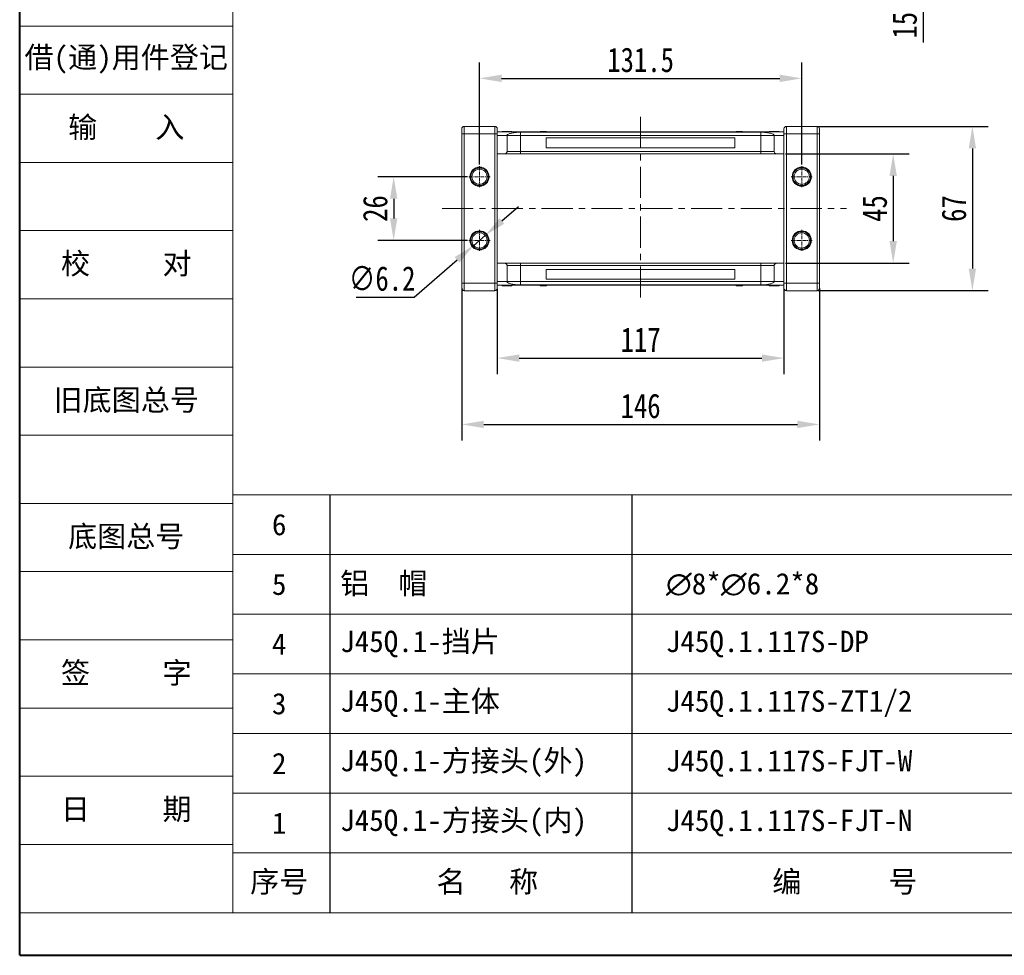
# Model space of a CAD drawing. Header units: millimetres. Extents: x 506 to 1981, y 649 to 1682.
# Tile 1 of 86: x 506 to 908, y 649 to 1030. Entities that reach past the tile are written whole.
import ezdxf

# ---------------------------------------------------------------- set-up
doc = ezdxf.new("R2010")
doc.units = ezdxf.units.MM
doc.linetypes.add('CENTER', pattern=[0.6, 0.375, -0.075, 0.075, -0.075])
doc.linetypes.add('CENTERX2', pattern=[20.32, 12.7, -2.54, 2.54, -2.54])
doc.layers.add('标注线', color=7, linetype='Continuous', lineweight=15)
doc.styles.get("Standard").update_dxf_attribs({"font": '仿宋_GB2312.ttf', "width": 0.8})
doc.styles.add('样式 3.5', font='仿宋_GB2312.ttf')
doc.styles.add('样式 6', font='仿宋_GB2312.ttf')
doc.dimstyles.new('ISO-45.1', dxfattribs={"dimtxt": 10, "dimasz": 9, "dimexe": 6.5, "dimexo": 0.625, "dimgap": 2.5, "dimtad": 1, "dimtoh": 1, "dimdsep": 46, "dimtxsty": 'Standard', "dimcen": 2.5, "dimadec": 0, "dimazin": 0, "dimtfac": 1, "dimtmove": 0, "dimatfit": 3, "dimfxl": 0, "dimarcsym": 0})
doc.dimstyles.new('副本 ISO-45.1', dxfattribs={"dimtxt": 10, "dimasz": 9, "dimexe": 6.5, "dimexo": 0.625, "dimgap": 2.5, "dimtad": 1, "dimdsep": 46, "dimtxsty": 'Standard', "dimcen": 2.5, "dimadec": 0, "dimazin": 0, "dimtfac": 1, "dimtmove": 0, "dimatfit": 3, "dimfxl": 0, "dimarcsym": 0})

# ---------------------------------------------------------------- blocks, each defined once
blk = doc.blocks.new('*D2707')
at = {"color": 0, "lineweight": -2}
for p, q in [((693.92, 971.34), (693.92, 1013.04)), ((825.42, 971.34), (825.42, 1013.04)), ((702.92, 1006.54), (816.42, 1006.54))]:
    blk.add_line(p, q, dxfattribs=at)
at = {"color": 0, "lineweight": 9}
for points in [[(702.92, 1008.04), (702.92, 1005.04), (693.92, 1006.54)], [(816.42, 1008.04), (816.42, 1005.04), (825.42, 1006.54)]]:
    blk.add_solid(points, dxfattribs=at)
at = {"layer": 'Defpoints', "color": 0, "lineweight": 9}
for p in [(825.42, 1006.54), (693.92, 970.72), (825.42, 970.72)]:
    blk.add_point(p, dxfattribs=at)
at = {"color": 0, "lineweight": 9, "insert": (759.67, 1014.04), "char_height": 10, "attachment_point": 5}
blk.add_mtext('131.5', dxfattribs=at)
blk = doc.blocks.new('*D2708')
at = {"color": 0, "lineweight": -2}
for p, q in [((689.01, 966.43), (652.4, 966.43)), ((658.9, 957.43), (658.9, 949.43)), ((689.01, 940.43), (652.4, 940.43))]:
    blk.add_line(p, q, dxfattribs=at)
at = {"color": 0, "lineweight": 9}
for points in [[(657.4, 957.43), (660.4, 957.43), (658.9, 966.43)], [(657.4, 949.43), (660.4, 949.43), (658.9, 940.43)]]:
    blk.add_solid(points, dxfattribs=at)
at = {"layer": 'Defpoints', "color": 0, "lineweight": 9}
for p in [(689.63, 966.43), (658.9, 940.43), (689.63, 940.43)]:
    blk.add_point(p, dxfattribs=at)
at = {"color": 0, "lineweight": 9, "insert": (651.4, 953.43), "char_height": 10, "attachment_point": 5, "rotation": 90}
blk.add_mtext('26', dxfattribs=at)
blk = doc.blocks.new('*D2709')
at = {"color": 0, "lineweight": -2}
for p, q in [((818.8, 975.73), (869.23, 975.73)), ((862.73, 966.73), (862.73, 940.13)), ((818.8, 931.13), (869.23, 931.13))]:
    blk.add_line(p, q, dxfattribs=at)
at = {"color": 0, "lineweight": 9}
for points in [[(861.23, 966.73), (864.23, 966.73), (862.73, 975.73)], [(861.23, 940.13), (864.23, 940.13), (862.73, 931.13)]]:
    blk.add_solid(points, dxfattribs=at)
at = {"layer": 'Defpoints', "color": 0, "lineweight": 9}
for p in [(818.17, 975.73), (818.17, 931.13), (862.73, 931.13)]:
    blk.add_point(p, dxfattribs=at)
at = {"color": 0, "lineweight": 9, "insert": (855.23, 953.43), "char_height": 10, "attachment_point": 5, "rotation": 90}
blk.add_mtext('45', dxfattribs=at)
blk = doc.blocks.new('*D2710')
at = {"color": 0, "lineweight": -2}
for p, q in [((831.98, 986.93), (901.55, 986.93)), ((895.05, 977.93), (895.05, 928.93)), ((831.98, 919.93), (901.55, 919.93))]:
    blk.add_line(p, q, dxfattribs=at)
at = {"color": 0, "lineweight": 9}
for points in [[(893.55, 977.93), (896.55, 977.93), (895.05, 986.93)], [(893.55, 928.93), (896.55, 928.93), (895.05, 919.93)]]:
    blk.add_solid(points, dxfattribs=at)
at = {"layer": 'Defpoints', "color": 0, "lineweight": 9}
for p in [(831.35, 986.93), (831.35, 919.93), (895.05, 919.93)]:
    blk.add_point(p, dxfattribs=at)
at = {"color": 0, "lineweight": 9, "insert": (887.55, 953.43), "char_height": 10, "attachment_point": 5, "rotation": 90}
blk.add_mtext('67', dxfattribs=at)
blk = doc.blocks.new('*D2711')
at = {"color": 0, "lineweight": -2}
for p, q in [((701.17, 920.63), (701.17, 885.92)), ((818.17, 920.63), (818.17, 885.92)), ((710.17, 892.42), (809.17, 892.42))]:
    blk.add_line(p, q, dxfattribs=at)
at = {"color": 0, "lineweight": 9}
for points in [[(710.17, 893.92), (710.17, 890.92), (701.17, 892.42)], [(809.17, 893.92), (809.17, 890.92), (818.17, 892.42)]]:
    blk.add_solid(points, dxfattribs=at)
at = {"layer": 'Defpoints', "color": 0, "lineweight": 9}
for p in [(701.17, 921.25), (818.17, 921.25), (818.17, 892.42)]:
    blk.add_point(p, dxfattribs=at)
at = {"color": 0, "lineweight": 9, "insert": (759.67, 899.92), "char_height": 10, "attachment_point": 5}
blk.add_mtext('117', dxfattribs=at)
blk = doc.blocks.new('*D2712')
at = {"color": 0, "lineweight": -2}
for p, q in [((686.67, 920.91), (686.67, 858.86)), ((832.67, 920.91), (832.67, 858.86)), ((695.67, 865.36), (823.67, 865.36))]:
    blk.add_line(p, q, dxfattribs=at)
at = {"color": 0, "lineweight": 9}
for points in [[(695.67, 866.86), (695.67, 863.86), (686.67, 865.36)], [(823.67, 866.86), (823.67, 863.86), (832.67, 865.36)]]:
    blk.add_solid(points, dxfattribs=at)
at = {"layer": 'Defpoints', "color": 0, "lineweight": 9}
for p in [(686.67, 921.54), (832.67, 921.54), (832.67, 865.36)]:
    blk.add_point(p, dxfattribs=at)
at = {"color": 0, "lineweight": 9, "insert": (759.67, 872.86), "char_height": 10, "attachment_point": 5}
blk.add_mtext('146', dxfattribs=at)
blk = doc.blocks.new('*D2714')
at = {"color": 0, "lineweight": -2}
for p, q in [((874.96, 1088.65), (874.96, 1097.65)), ((830.34, 1079.65), (881.46, 1079.65)), ((874.96, 1079.65), (874.96, 1064.15)), ((832.3, 1064.15), (881.46, 1064.15)), ((874.96, 1055.15), (874.96, 1021.17))]:
    blk.add_line(p, q, dxfattribs=at)
at = {"color": 0, "lineweight": 9}
for points in [[(873.46, 1088.65), (876.46, 1088.65), (874.96, 1079.65)], [(873.46, 1055.15), (876.46, 1055.15), (874.96, 1064.15)]]:
    blk.add_solid(points, dxfattribs=at)
at = {"layer": 'Defpoints', "color": 0, "lineweight": 9}
for p in [(829.71, 1079.65), (831.67, 1064.15), (874.96, 1064.15)]:
    blk.add_point(p, dxfattribs=at)
at = {"color": 0, "lineweight": 9, "insert": (867.46, 1033.66), "char_height": 10, "attachment_point": 5, "rotation": 90}
blk.add_mtext('15.5', dxfattribs=at)
blk = doc.blocks.new('*D2727')
at = {"color": 0, "lineweight": -2}
for p, q in [((703.06, 948.35), (709.86, 954.25)), ((696.26, 942.46), (691.58, 938.4)), ((667.27, 917.32), (684.78, 932.5)), ((643.57, 917.32), (667.27, 917.32))]:
    blk.add_line(p, q, dxfattribs=at)
at = {"color": 0, "lineweight": 9}
for points in [[(702.08, 949.49), (704.05, 947.22), (696.26, 942.46)], [(683.8, 933.63), (685.76, 931.37), (691.58, 938.4)]]:
    blk.add_solid(points, dxfattribs=at)
at = {"layer": 'Defpoints', "color": 0, "lineweight": 9}
for p in [(696.26, 942.46), (691.58, 938.4)]:
    blk.add_point(p, dxfattribs=at)
at = {"color": 0, "lineweight": 9, "insert": (654.17, 924.82), "char_height": 10, "attachment_point": 5}
blk.add_mtext('∅6.2', dxfattribs=at)

msp = doc.modelspace()

# ---------------------------------------------------------------- linework, layer by layer
at = {"color": 7, "lineweight": 40}
for q in [(506.287, 1681.796), (1967.115, 648.782)]:
    msp.add_line((506.287, 648.782), q, dxfattribs=at)
at = {"color": 7, "lineweight": 13}
for q in [(593.241, 1664.405), (1323.655, 666.173)]:
    msp.add_line((593.241, 666.173), q, dxfattribs=at)
at = {"color": 7, "lineweight": 15}
for p, q in [((506.287, 1027.901), (593.241, 1027.901)), ((506.287, 1000.076), (593.241, 1000.076)), ((506.287, 972.251), (593.241, 972.251)), ((506.287, 944.426), (593.241, 944.426)), ((506.287, 916.6), (593.241, 916.6)), ((506.287, 888.775), (593.241, 888.775)), ((506.287, 860.95), (593.241, 860.95)), ((593.241, 836.603), (1170.563, 836.603)), ((506.287, 833.124), (593.241, 833.124)), ((593.241, 812.255), (1170.563, 812.255)), ((506.287, 805.299), (593.241, 805.299)), ((593.241, 787.908), (1170.563, 787.908)), ((506.287, 777.474), (593.241, 777.474)), ((593.241, 763.561), (1170.563, 763.561)), ((506.287, 749.649), (593.241, 749.649)), ((593.241, 739.214), (1170.563, 739.214)), ((506.287, 721.823), (593.241, 721.823)), ((593.241, 714.867), (1170.563, 714.867)), ((506.287, 693.998), (593.241, 693.998)), ((593.241, 690.52), (1323.655, 690.52)), ((506.287, 666.173), (593.241, 666.173))]:
    msp.add_line(p, q, dxfattribs=at)
at = {"color": 1, "linetype": 'CENTERX2', "lineweight": 13}
for p, q in [((759.671, 990.791), (759.671, 916.062)), ((678.631, 953.427), (843.643, 953.427))]:
    msp.add_line(p, q, dxfattribs=at)
at = {"color": 7, "linetype": 'Continuous', "lineweight": 15}
for p, q in [((687.671, 986.927), (687.671, 983.927)), ((700.171, 986.927), (687.671, 986.927)), ((700.171, 986.927), (700.171, 983.927)), ((759.671, 984.727), (701.171, 984.727)), ((701.171, 984.682), (759.671, 984.682)), ((703.12, 984.927), (703.12, 984.727)), ((703.526, 984.927), (703.526, 984.727)), ((705.144, 984.927), (705.144, 984.727)), ((706.76, 984.927), (706.76, 984.727)), ((707.171, 984.927), (707.171, 984.727)), ((759.671, 984.595), (710.671, 984.595)), ((710.671, 984.595), (710.671, 983.227)), ((718.688, 984.727), (718.688, 984.927)), ((718.688, 984.927), (718.915, 984.927)), ((718.915, 984.927), (718.915, 984.727)), ((718.928, 984.927), (718.915, 984.927)), ((718.928, 984.727), (718.928, 984.927)), ((718.928, 984.927), (719.033, 984.927)), ((719.033, 984.727), (719.033, 984.927)), ((719.033, 984.927), (719.514, 984.927)), ((719.514, 984.927), (719.514, 984.727)), ((719.723, 984.927), (719.514, 984.927)), ((719.723, 984.727), (719.723, 984.927)), ((719.723, 984.927), (721.102, 984.927)), ((721.102, 984.927), (721.102, 984.727)), ((721.241, 984.927), (721.102, 984.927)), ((721.241, 984.727), (721.241, 984.927)), ((818.171, 984.727), (759.671, 984.727)), ((759.671, 984.682), (818.171, 984.682)), ((808.671, 984.595), (759.671, 984.595)), ((798.715, 984.927), (798.715, 984.727)), ((798.719, 984.927), (798.715, 984.927)), ((798.719, 984.727), (798.719, 984.927)), ((798.719, 984.927), (799.2, 984.927)), ((799.2, 984.727), (799.2, 984.927)), ((799.46, 984.927), (799.2, 984.927)), ((799.46, 984.927), (799.46, 984.727)), ((799.531, 984.927), (799.46, 984.927)), ((799.531, 984.727), (799.531, 984.927)), ((799.531, 984.927), (799.975, 984.927)), ((799.975, 984.727), (799.975, 984.927)), ((799.975, 984.927), (800.693, 984.927)), ((800.693, 984.727), (800.693, 984.927)), ((800.693, 984.927), (801.044, 984.927)), ((801.044, 984.927), (801.044, 984.727)), ((801.15, 984.927), (801.044, 984.927)), ((801.15, 984.727), (801.15, 984.927)), ((801.15, 984.927), (801.268, 984.927)), ((801.268, 984.727), (801.268, 984.927)), ((808.671, 983.227), (808.671, 984.595)), ((812.171, 984.927), (812.171, 984.727)), ((814.225, 984.727), (814.225, 984.927)), ((816.222, 984.927), (816.222, 984.727)), ((819.171, 983.927), (819.171, 986.927)), ((831.671, 986.927), (819.171, 986.927)), ((831.671, 983.927), (831.671, 986.927)), ((687.671, 983.927), (686.671, 983.927)), ((686.671, 983.927), (686.671, 922.927)), ((687.671, 922.927), (687.671, 983.927)), ((687.671, 983.927), (700.171, 983.927)), ((701.171, 983.927), (700.171, 983.927)), ((700.171, 983.927), (700.171, 922.927)), ((701.171, 983.927), (701.171, 922.927)), ((705.171, 983.227), (701.171, 983.227)), ((705.171, 983.227), (710.671, 983.227)), ((705.171, 983.227), (705.171, 976.727)), ((710.671, 983.227), (710.671, 976.727)), ((710.671, 983.227), (759.671, 983.227)), ((759.671, 982.227), (721.171, 982.227)), ((721.171, 982.227), (721.171, 978.227)), ((759.671, 983.227), (808.671, 983.227)), ((798.171, 982.227), (759.671, 982.227)), ((798.171, 978.227), (798.171, 982.227)), ((808.671, 983.227), (814.171, 983.227)), ((808.671, 976.727), (808.671, 983.227)), ((814.171, 983.227), (818.171, 983.227)), ((814.171, 976.727), (814.171, 983.227)), ((818.171, 983.927), (819.171, 983.927)), ((818.171, 922.927), (818.171, 983.927)), ((819.171, 983.927), (831.671, 983.927)), ((819.171, 922.927), (819.171, 983.927)), ((831.671, 983.927), (832.671, 983.927)), ((831.671, 983.927), (831.671, 922.927)), ((832.671, 922.927), (832.671, 983.927)), ((710.671, 976.727), (705.171, 976.727)), ((710.671, 976.727), (710.671, 975.727)), ((759.671, 976.727), (710.671, 976.727)), ((721.171, 978.227), (759.671, 978.227)), ((759.671, 978.227), (798.171, 978.227)), ((808.671, 976.727), (759.671, 976.727)), ((814.171, 976.727), (808.671, 976.727)), ((808.671, 976.727), (808.671, 975.727)), ((701.171, 975.727), (704.171, 975.727)), ((710.671, 975.727), (759.671, 975.727)), ((759.671, 975.727), (808.671, 975.727)), ((815.171, 975.727), (818.171, 975.727)), ((704.171, 931.127), (701.171, 931.127)), ((705.171, 930.127), (705.171, 923.627)), ((705.171, 930.127), (710.671, 930.127)), ((710.671, 931.127), (710.671, 930.127)), ((759.671, 931.127), (710.671, 931.127)), ((710.671, 930.127), (710.671, 923.627)), ((710.671, 930.127), (759.671, 930.127)), ((759.671, 928.627), (721.171, 928.627)), ((721.171, 928.627), (721.171, 924.627)), ((808.671, 931.127), (759.671, 931.127)), ((759.671, 930.127), (808.671, 930.127)), ((798.171, 928.627), (759.671, 928.627)), ((798.171, 924.627), (798.171, 928.627)), ((808.671, 930.127), (808.671, 931.127)), ((808.671, 930.127), (814.171, 930.127)), ((808.671, 923.627), (808.671, 930.127)), ((814.171, 923.627), (814.171, 930.127)), ((815.171, 931.127), (818.171, 931.127)), ((721.171, 924.627), (759.671, 924.627)), ((759.671, 924.627), (798.171, 924.627)), ((687.671, 922.927), (686.671, 922.927)), ((687.671, 922.927), (687.671, 919.927)), ((700.171, 922.927), (687.671, 922.927)), ((700.171, 922.927), (700.171, 919.927)), ((701.171, 922.927), (700.171, 922.927)), ((701.171, 923.627), (705.171, 923.627)), ((759.671, 922.171), (701.171, 922.171)), ((701.171, 922.127), (759.671, 922.127)), ((703.12, 921.927), (703.12, 922.127)), ((705.117, 922.127), (705.117, 921.927)), ((710.671, 923.627), (705.171, 923.627)), ((707.171, 921.927), (707.171, 922.127)), ((710.671, 923.627), (710.671, 922.259)), ((759.671, 923.627), (710.671, 923.627)), ((710.671, 922.259), (759.671, 922.259)), ((718.688, 922.127), (718.688, 921.927)), ((718.806, 921.927), (718.688, 921.927)), ((718.806, 922.127), (718.806, 921.927)), ((718.806, 921.927), (718.912, 921.927)), ((718.912, 921.927), (718.912, 922.127)), ((719.263, 921.927), (718.912, 921.927)), ((719.263, 922.127), (719.263, 921.927)), ((719.981, 921.927), (719.263, 921.927)), ((719.981, 922.127), (719.981, 921.927)), ((720.425, 921.927), (719.981, 921.927)), ((720.425, 922.127), (720.425, 921.927)), ((720.425, 921.927), (720.496, 921.927)), ((720.496, 921.927), (720.496, 922.127)), ((720.496, 921.927), (720.756, 921.927)), ((720.756, 922.127), (720.756, 921.927)), ((721.238, 921.927), (720.756, 921.927)), ((721.238, 922.127), (721.238, 921.927)), ((721.238, 921.927), (721.241, 921.927)), ((721.241, 921.927), (721.241, 922.127)), ((808.671, 923.627), (759.671, 923.627)), ((759.671, 922.259), (808.671, 922.259)), ((818.171, 922.171), (759.671, 922.171)), ((759.671, 922.127), (818.171, 922.127)), ((798.715, 922.127), (798.715, 921.927)), ((798.715, 921.927), (798.855, 921.927)), ((798.855, 921.927), (798.855, 922.127)), ((800.234, 921.927), (798.855, 921.927)), ((800.234, 922.127), (800.234, 921.927)), ((800.234, 921.927), (800.442, 921.927)), ((800.442, 921.927), (800.442, 922.127)), ((800.924, 921.927), (800.442, 921.927)), ((800.924, 922.127), (800.924, 921.927)), ((801.029, 921.927), (800.924, 921.927)), ((801.029, 922.127), (801.029, 921.927)), ((801.029, 921.927), (801.041, 921.927)), ((801.041, 921.927), (801.041, 922.127)), ((801.268, 921.927), (801.041, 921.927)), ((801.268, 922.127), (801.268, 921.927)), ((808.671, 923.627), (808.671, 922.259)), ((814.171, 923.627), (808.671, 923.627)), ((812.171, 921.927), (812.171, 922.127)), ((812.582, 921.927), (812.582, 922.127)), ((818.171, 923.627), (814.171, 923.627)), ((814.198, 921.927), (814.198, 922.127)), ((815.816, 921.927), (815.816, 922.127)), ((816.222, 921.927), (816.222, 922.127)), ((818.171, 922.927), (819.171, 922.927)), ((819.171, 919.927), (819.171, 922.927)), ((831.671, 922.927), (819.171, 922.927)), ((831.671, 919.927), (831.671, 922.927)), ((831.671, 922.927), (832.671, 922.927)), ((687.671, 919.927), (700.171, 919.927)), ((819.171, 919.927), (831.671, 919.927))]:
    msp.add_line(p, q, dxfattribs=at)
at = {"color": 1, "linetype": 'CENTER', "lineweight": 9, "ltscale": 3.9624}
for p, q in [((693.921, 962.137), (693.921, 970.717)), ((825.421, 962.137), (825.421, 970.717)), ((689.631, 966.427), (698.211, 966.427)), ((821.131, 966.427), (829.711, 966.427)), ((693.921, 936.137), (693.921, 944.717)), ((825.421, 936.137), (825.421, 944.717)), ((689.631, 940.427), (698.211, 940.427)), ((821.131, 940.427), (829.711, 940.427))]:
    msp.add_line(p, q, dxfattribs=at)
at = {"color": 7}
for p, q in [((632.841, 836.603), (632.841, 666.173)), ((756.08, 836.603), (756.08, 666.173))]:
    msp.add_line(p, q, dxfattribs=at)
at = {"color": 7, "linetype": 'Continuous', "lineweight": 15}
for centre, radius in [((693.921, 966.427), 3.9), ((693.921, 966.427), 3.1), ((825.421, 966.427), 3.9), ((825.421, 966.427), 3.1), ((693.921, 940.427), 3.9), ((825.421, 940.427), 3.9), ((693.921, 940.427), 3.1), ((825.421, 940.427), 3.1)]:
    msp.add_circle(centre, radius, dxfattribs=at)
for centre, start, end in [((687.671, 985.927), 90, 180), ((700.171, 985.927), 0, 90), ((819.171, 985.927), 90, 180), ((831.671, 985.927), 0, 90), ((687.671, 920.927), 180, 270), ((700.171, 920.927), 270, 0), ((819.171, 920.927), 180, 270), ((831.671, 920.927), 270, 0)]:
    msp.add_arc(centre, 1, start, end, dxfattribs=at)
for points, knots in [([(686.671, 985.927), (686.671, 985.9), (686.671, 985.858), (686.671, 985.609), (686.671, 985.351), (686.671, 985.033), (686.671, 984.567), (686.671, 984.178), (686.671, 983.927)], [0, 0, 0, 0, 0.23944295, 0.36980709, 0.50000008, 0.63036414, 0.76055705, 1, 1, 1, 1]), ([(701.171, 985.927), (701.171, 985.9), (701.171, 985.859), (701.171, 985.61), (701.171, 985.351), (701.171, 985.033), (701.171, 984.567), (701.171, 984.178), (701.171, 983.927)], [0, 0, 0, 0, 0.2394429, 0.3696359, 0.4999999, 0.6301929, 0.7605571, 1, 1, 1, 1]), ([(703.526, 984.927), (703.476, 984.927), (703.374, 984.927), (703.258, 984.927), (703.175, 984.927), (703.137, 984.927), (703.122, 984.927), (703.12, 984.927), (703.12, 984.927)], [0, 0, 0, 0, 0.1937693, 0.3935642, 0.587886, 0.7891312, 0.8942826, 1, 1, 1, 1]), ([(705.144, 984.927), (705.01, 984.927), (704.707, 984.927), (704.187, 984.927), (703.764, 984.927), (703.556, 984.927), (703.526, 984.927)], [0, 0, 0, 0, 0.2366286, 0.5373614, 0.9329864, 1, 1, 1, 1]), ([(706.76, 984.927), (706.706, 984.927), (706.596, 984.927), (706.364, 984.927), (706.069, 984.927), (705.738, 984.927), (705.428, 984.927), (705.239, 984.927), (705.144, 984.927)], [0, 0, 0, 0, 0.118432, 0.2393289, 0.4494336, 0.6641784, 0.8318201, 1, 1, 1, 1]), ([(710.671, 984.595), (710.28, 984.586), (709.583, 984.571), (708.664, 984.482), (707.879, 984.379), (707.167, 984.25), (706.503, 984.09), (705.933, 983.901), (705.497, 983.686), (705.223, 983.459), (705.188, 983.304), (705.171, 983.227)], [0, 0, 0, 0, 0.1253767, 0.2231439, 0.3210442, 0.4226148, 0.5242047, 0.6437825, 0.7633681, 0.8816833, 1, 1, 1, 1]), ([(707.171, 984.927), (707.169, 984.927), (707.164, 984.927), (707.12, 984.927), (707.043, 984.927), (706.944, 984.927), (706.846, 984.927), (706.789, 984.927), (706.76, 984.927)], [0, 0, 0, 0, 0.1926273, 0.3886837, 0.5820134, 0.7832006, 0.8910383, 1, 1, 1, 1]), ([(814.171, 983.227), (814.152, 983.308), (814.113, 983.471), (813.81, 983.709), (813.332, 983.932), (812.681, 984.136), (811.875, 984.312), (811.048, 984.439), (810.26, 984.523), (809.509, 984.581), (808.965, 984.59), (808.671, 984.595)], [0, 0, 0, 0, 0.1245955, 0.2491892, 0.3738223, 0.4984451, 0.6220504, 0.7455895, 0.8257011, 0.9057067, 1, 1, 1, 1]), ([(814.225, 984.927), (814.091, 984.927), (813.69, 984.927), (813.134, 984.927), (812.626, 984.927), (812.323, 984.927), (812.185, 984.927), (812.175, 984.927), (812.171, 984.927)], [0, 0, 0, 0, 0.1423372, 0.4291269, 0.5899433, 0.7512055, 0.9098946, 1, 1, 1, 1]), ([(816.222, 984.927), (816.212, 984.927), (816.19, 984.927), (815.988, 984.927), (815.683, 984.927), (815.148, 984.927), (814.639, 984.927), (814.284, 984.927), (814.225, 984.927)], [0, 0, 0, 0, 0.148288, 0.2977445, 0.4437132, 0.6077915, 0.9347078, 1, 1, 1, 1]), ([(818.171, 983.927), (818.171, 984.178), (818.171, 984.567), (818.171, 985.033), (818.171, 985.351), (818.171, 985.609), (818.171, 985.858), (818.171, 985.9), (818.171, 985.927)], [0, 0, 0, 0, 0.2394429, 0.3696359, 0.4999999, 0.6301929, 0.7605571, 1, 1, 1, 1]), ([(832.671, 983.927), (832.671, 984.178), (832.671, 984.567), (832.671, 985.033), (832.671, 985.351), (832.671, 985.61), (832.671, 985.859), (832.671, 985.9), (832.671, 985.927)], [0, 0, 0, 0, 0.2394429, 0.3698071, 0.5000001, 0.6303641, 0.7605571, 1, 1, 1, 1]), ([(705.171, 976.727), (705.16, 976.614), (705.138, 976.39), (704.965, 976.09), (704.712, 975.864), (704.43, 975.744), (704.245, 975.732), (704.171, 975.727)], [0, 0, 0, 0, 0.2146939, 0.4293877, 0.6440816, 0.8587754, 1, 1, 1, 1]), ([(815.171, 975.727), (815.059, 975.738), (814.834, 975.76), (814.534, 975.932), (814.308, 976.186), (814.188, 976.467), (814.176, 976.653), (814.171, 976.727)], [0, 0, 0, 0, 0.21469386, 0.42938772, 0.64408158, 0.85877544, 1, 1, 1, 1]), ([(704.171, 975.727), (704.192, 975.727), (704.235, 975.727), (704.597, 975.727), (705.197, 975.727), (706.042, 975.727), (706.911, 975.727), (707.676, 975.727), (708.457, 975.727), (709.458, 975.727), (710.275, 975.727), (710.671, 975.727)], [0, 0, 0, 0, 0.11649679, 0.2399717, 0.36857994, 0.49991744, 0.63125493, 0.69561579, 0.7600283, 0.88350321, 1, 1, 1, 1]), ([(808.671, 975.727), (809.067, 975.727), (809.884, 975.727), (811.095, 975.727), (812.26, 975.727), (813.3, 975.727), (814.006, 975.727), (814.453, 975.727), (814.807, 975.727), (815.107, 975.727), (815.15, 975.727), (815.171, 975.727)], [0, 0, 0, 0, 0.1164968, 0.2399717, 0.3685799, 0.4999174, 0.6312549, 0.6956158, 0.7600283, 0.8835032, 1, 1, 1, 1]), ([(690.321, 966.427), (690.333, 966.653), (690.357, 967.106), (690.561, 967.778), (690.889, 968.418), (691.358, 968.989), (691.834, 969.38), (692.258, 969.627), (692.687, 969.822), (693.242, 969.985), (693.921, 970.048), (694.6, 969.985), (695.272, 969.788), (695.912, 969.458), (696.484, 968.99), (696.874, 968.514), (697.121, 968.09), (697.316, 967.661), (697.485, 967.106), (697.509, 966.653), (697.521, 966.427)], [0, 0, 0, 0, 0.05998, 0.1199831, 0.1849463, 0.249957, 0.3149202, 0.3472901, 0.3800161, 0.4399843, 0.4999996, 0.5599679, 0.6199831, 0.6849463, 0.749957, 0.8149202, 0.8472901, 0.8800161, 0.9399965, 1, 1, 1, 1]), ([(821.821, 966.427), (821.833, 966.653), (821.857, 967.106), (822.061, 967.778), (822.389, 968.418), (822.858, 968.989), (823.334, 969.38), (823.758, 969.627), (824.187, 969.822), (824.742, 969.985), (825.421, 970.048), (826.1, 969.985), (826.772, 969.788), (827.412, 969.458), (827.984, 968.99), (828.374, 968.514), (828.621, 968.09), (828.816, 967.661), (828.985, 967.106), (829.009, 966.653), (829.021, 966.427)], [0, 0, 0, 0, 0.05998, 0.1199831, 0.1849463, 0.249957, 0.3149202, 0.3472901, 0.3800161, 0.4399843, 0.4999996, 0.5599679, 0.6199831, 0.6849463, 0.749957, 0.8149202, 0.8472901, 0.8800161, 0.9399965, 1, 1, 1, 1]), ([(697.521, 966.427), (697.509, 966.201), (697.485, 965.748), (697.281, 965.076), (696.953, 964.436), (696.484, 963.864), (696.008, 963.474), (695.584, 963.227), (695.155, 963.031), (694.6, 962.868), (693.921, 962.806), (693.242, 962.868), (692.57, 963.066), (691.93, 963.396), (691.358, 963.864), (690.968, 964.34), (690.72, 964.764), (690.526, 965.193), (690.357, 965.748), (690.333, 966.201), (690.321, 966.427)], [0, 0, 0, 0, 0.05998, 0.1199831, 0.1849463, 0.249957, 0.3149202, 0.3472901, 0.3800161, 0.4399843, 0.4999996, 0.5599679, 0.6199831, 0.6849463, 0.749957, 0.8149202, 0.8472901, 0.8800161, 0.9399965, 1, 1, 1, 1]), ([(829.021, 966.427), (829.009, 966.201), (828.985, 965.748), (828.781, 965.076), (828.453, 964.436), (827.984, 963.864), (827.508, 963.474), (827.084, 963.227), (826.655, 963.031), (826.1, 962.868), (825.421, 962.806), (824.742, 962.868), (824.07, 963.066), (823.43, 963.396), (822.858, 963.864), (822.468, 964.34), (822.22, 964.764), (822.026, 965.193), (821.857, 965.748), (821.833, 966.201), (821.821, 966.427)], [0, 0, 0, 0, 0.05998, 0.1199831, 0.1849463, 0.249957, 0.3149202, 0.3472901, 0.3800161, 0.4399843, 0.4999996, 0.5599679, 0.6199831, 0.6849463, 0.749957, 0.8149202, 0.8472901, 0.8800161, 0.9399965, 1, 1, 1, 1]), ([(690.321, 940.427), (690.333, 940.653), (690.357, 941.106), (690.561, 941.778), (690.889, 942.418), (691.358, 942.989), (691.834, 943.38), (692.258, 943.627), (692.687, 943.822), (693.242, 943.985), (693.921, 944.048), (694.6, 943.985), (695.272, 943.788), (695.912, 943.458), (696.484, 942.99), (696.874, 942.514), (697.121, 942.09), (697.316, 941.661), (697.485, 941.106), (697.509, 940.653), (697.521, 940.427)], [0, 0, 0, 0, 0.05998, 0.1199831, 0.1849463, 0.249957, 0.3149202, 0.3472901, 0.3800161, 0.4399843, 0.4999996, 0.5599679, 0.6199831, 0.6849463, 0.749957, 0.8149202, 0.8472901, 0.8800161, 0.9399965, 1, 1, 1, 1]), ([(697.521, 940.427), (697.509, 940.201), (697.485, 939.748), (697.281, 939.076), (696.953, 938.436), (696.484, 937.864), (696.008, 937.474), (695.584, 937.227), (695.155, 937.031), (694.6, 936.868), (693.921, 936.806), (693.242, 936.868), (692.57, 937.066), (691.93, 937.396), (691.358, 937.864), (690.968, 938.34), (690.72, 938.764), (690.526, 939.193), (690.357, 939.748), (690.333, 940.201), (690.321, 940.427)], [0, 0, 0, 0, 0.05998, 0.1199831, 0.1849463, 0.249957, 0.3149202, 0.3472901, 0.3800161, 0.4399843, 0.4999996, 0.5599679, 0.6199831, 0.6849463, 0.749957, 0.8149202, 0.8472901, 0.8800161, 0.9399965, 1, 1, 1, 1]), ([(821.821, 940.427), (821.833, 940.653), (821.857, 941.106), (822.061, 941.778), (822.389, 942.418), (822.858, 942.989), (823.334, 943.38), (823.758, 943.627), (824.187, 943.822), (824.742, 943.985), (825.421, 944.048), (826.1, 943.985), (826.772, 943.788), (827.412, 943.458), (827.984, 942.99), (828.374, 942.514), (828.621, 942.09), (828.816, 941.661), (828.985, 941.106), (829.009, 940.653), (829.021, 940.427)], [0, 0, 0, 0, 0.05998, 0.1199831, 0.1849463, 0.249957, 0.3149202, 0.3472901, 0.3800161, 0.4399843, 0.4999996, 0.5599679, 0.6199831, 0.6849463, 0.749957, 0.8149202, 0.8472901, 0.8800161, 0.9399965, 1, 1, 1, 1]), ([(829.021, 940.427), (829.009, 940.201), (828.985, 939.748), (828.781, 939.076), (828.453, 938.436), (827.984, 937.864), (827.508, 937.474), (827.084, 937.227), (826.655, 937.031), (826.1, 936.868), (825.421, 936.806), (824.742, 936.868), (824.07, 937.066), (823.43, 937.396), (822.858, 937.864), (822.468, 938.34), (822.22, 938.764), (822.026, 939.193), (821.857, 939.748), (821.833, 940.201), (821.821, 940.427)], [0, 0, 0, 0, 0.05998, 0.1199831, 0.1849463, 0.249957, 0.3149202, 0.3472901, 0.3800161, 0.4399843, 0.4999996, 0.5599679, 0.6199831, 0.6849463, 0.749957, 0.8149202, 0.8472901, 0.8800161, 0.9399965, 1, 1, 1, 1]), ([(704.171, 931.127), (704.283, 931.116), (704.508, 931.094), (704.808, 930.921), (705.034, 930.668), (705.154, 930.386), (705.166, 930.201), (705.171, 930.127)], [0, 0, 0, 0, 0.21469386, 0.42938772, 0.64408158, 0.85877544, 1, 1, 1, 1]), ([(710.671, 931.127), (710.274, 931.127), (709.458, 931.127), (708.246, 931.127), (707.081, 931.127), (706.042, 931.127), (705.336, 931.127), (704.889, 931.127), (704.535, 931.127), (704.235, 931.127), (704.192, 931.127), (704.171, 931.127)], [0, 0, 0, 0, 0.1164968, 0.2399717, 0.3685799, 0.4999174, 0.6312549, 0.6956158, 0.7600283, 0.8835032, 1, 1, 1, 1]), ([(815.171, 931.127), (815.15, 931.127), (815.106, 931.127), (814.745, 931.127), (814.145, 931.127), (813.3, 931.127), (812.431, 931.127), (811.666, 931.127), (810.885, 931.127), (809.884, 931.127), (809.067, 931.127), (808.671, 931.127)], [0, 0, 0, 0, 0.1164968, 0.2399717, 0.3685799, 0.4999174, 0.6312549, 0.6956158, 0.7600283, 0.8835032, 1, 1, 1, 1]), ([(814.171, 930.127), (814.182, 930.239), (814.204, 930.464), (814.377, 930.764), (814.63, 930.99), (814.911, 931.11), (815.097, 931.122), (815.171, 931.127)], [0, 0, 0, 0, 0.21469386, 0.42938772, 0.64408158, 0.85877544, 1, 1, 1, 1]), ([(686.671, 922.927), (686.671, 922.675), (686.671, 922.287), (686.671, 921.821), (686.671, 921.503), (686.671, 921.244), (686.671, 920.995), (686.671, 920.954), (686.671, 920.927)], [0, 0, 0, 0, 0.2394429, 0.3698071, 0.5000001, 0.6303641, 0.7605571, 1, 1, 1, 1]), ([(701.171, 922.927), (701.171, 922.675), (701.171, 922.287), (701.171, 921.821), (701.171, 921.503), (701.171, 921.244), (701.171, 920.995), (701.171, 920.954), (701.171, 920.927)], [0, 0, 0, 0, 0.2394429, 0.3696359, 0.4999999, 0.6301929, 0.7605571, 1, 1, 1, 1]), ([(703.12, 921.927), (703.13, 921.927), (703.152, 921.927), (703.353, 921.927), (703.658, 921.927), (704.194, 921.927), (704.704, 921.927), (705.059, 921.927), (705.117, 921.927)], [0, 0, 0, 0, 0.1482689, 0.2976473, 0.4424214, 0.6078512, 0.9356585, 1, 1, 1, 1]), ([(705.117, 921.927), (705.25, 921.927), (705.652, 921.927), (706.208, 921.927), (706.716, 921.927), (707.019, 921.927), (707.157, 921.927), (707.167, 921.927), (707.171, 921.927)], [0, 0, 0, 0, 0.1423372, 0.4291269, 0.5899433, 0.7512055, 0.9098946, 1, 1, 1, 1]), ([(705.171, 923.627), (705.19, 923.545), (705.229, 923.383), (705.531, 923.145), (706.01, 922.921), (706.661, 922.718), (707.467, 922.542), (708.294, 922.415), (709.082, 922.33), (709.833, 922.273), (710.377, 922.264), (710.671, 922.259)], [0, 0, 0, 0, 0.1245955, 0.2491892, 0.3738223, 0.4984451, 0.6220504, 0.7455895, 0.8257011, 0.9057067, 1, 1, 1, 1]), ([(808.671, 922.259), (809.062, 922.267), (809.758, 922.283), (810.678, 922.371), (811.463, 922.475), (812.175, 922.604), (812.839, 922.763), (813.409, 922.952), (813.845, 923.168), (814.119, 923.395), (814.154, 923.55), (814.171, 923.627)], [0, 0, 0, 0, 0.1253767, 0.2231439, 0.3210442, 0.4226148, 0.5242047, 0.6437825, 0.7633681, 0.8816833, 1, 1, 1, 1]), ([(812.171, 921.927), (812.173, 921.927), (812.178, 921.927), (812.221, 921.927), (812.299, 921.927), (812.398, 921.927), (812.496, 921.927), (812.553, 921.927), (812.582, 921.927)], [0, 0, 0, 0, 0.1926347, 0.388697, 0.5820148, 0.7830443, 0.8909593, 1, 1, 1, 1]), ([(812.582, 921.927), (812.636, 921.927), (812.746, 921.927), (812.983, 921.927), (813.29, 921.927), (813.627, 921.927), (813.932, 921.927), (814.109, 921.927), (814.198, 921.927)], [0, 0, 0, 0, 0.1184406, 0.2393457, 0.4595932, 0.6849248, 0.8422399, 1, 1, 1, 1]), ([(814.198, 921.927), (814.332, 921.927), (814.635, 921.927), (815.164, 921.927), (815.586, 921.927), (815.793, 921.927), (815.816, 921.927)], [0, 0, 0, 0, 0.23673076, 0.53755546, 0.94966792, 1, 1, 1, 1]), ([(815.816, 921.927), (815.866, 921.927), (815.968, 921.927), (816.084, 921.927), (816.167, 921.927), (816.205, 921.927), (816.22, 921.927), (816.221, 921.927), (816.222, 921.927)], [0, 0, 0, 0, 0.1937762, 0.3936, 0.5878635, 0.7889077, 0.894169, 1, 1, 1, 1]), ([(818.171, 920.927), (818.171, 920.954), (818.171, 920.995), (818.171, 921.244), (818.171, 921.503), (818.171, 921.821), (818.171, 922.287), (818.171, 922.675), (818.171, 922.927)], [0, 0, 0, 0, 0.2394429, 0.3696359, 0.4999999, 0.6301929, 0.7605571, 1, 1, 1, 1]), ([(832.671, 920.927), (832.671, 920.954), (832.671, 920.995), (832.671, 921.244), (832.671, 921.503), (832.671, 921.821), (832.671, 922.287), (832.671, 922.675), (832.671, 922.927)], [0, 0, 0, 0, 0.23944295, 0.36980709, 0.50000008, 0.63036414, 0.76055705, 1, 1, 1, 1])]:
    msp.add_open_spline(points, degree=3, knots=knots, dxfattribs=at)

# ---------------------------------------------------------------- texts
at = {"color": 7, "linetype": 'CENTER', "lineweight": 18, "char_height": 8.6954, "width": 86.95403, "attachment_point": 5, "style": '样式 3.5'}
for s, insert in [('{\\fSimSun|b0|i0|c134|p2;借}({\\fSimSun|b0|i0|c134|p2;通}){\\fSimSun|b0|i0|c134|p2;用件登记}', (549.764, 1013.989)), ('\\f宋体|b0|i0|c134|p2;校     对', (549.764, 930.513)), ('\\f宋体|b0|i0|c134|p2;旧底图总号', (549.764, 874.862)), ('\\f宋体|b0|i0|c134|p2;底图总号', (549.764, 819.212)), ('\\f宋体|b0|i0|c134|p2;签     字', (549.764, 763.561)), ('\\f宋体|b0|i0|c134|p2;日     期', (549.764, 707.911))]:
    msp.add_mtext(s, dxfattribs=dict(at, insert=insert))
at = {"color": 7, "lineweight": 18, "insert": (549.764, 986.164), "char_height": 8.6954, "width": 86.95403, "attachment_point": 5, "style": '样式 3.5'}
msp.add_mtext('{\\fSimSun|b0|i0|c134|p2;输    入}', dxfattribs=at)
at = {"layer": '标注线', "color": 7, "lineweight": 18, "char_height": 6.26069, "style": '样式 6'}
for s, insert, width, attachment_point in [('{\\H1.389x;6}', (612.187, 824.429), 41.73793, 5), ('{\\H1.389x;5}', (612.187, 800.082), 41.73793, 5), ('{\\H1.389x;铝  帽}', (637.095, 800.082), 156.50043, 4), ('{\\fISOCPEUR|b0|i0|c0|p34;\\H1.389x;∅\\fFangSong_GB2312|b0|i0|c134|p49;8*\\fISOCPEUR|b0|i0|c0|p34;∅\\fFangSong_GB2312|b0|i0|c134|p49;6.2*8}', (769.985, 800.082), 120.34268, 4), ('{\\H1.389x;4}', (612.187, 775.735), 41.73793, 5), ('{\\H1.389x;J45Q.1-挡片}', (637.095, 775.735), 156.50043, 4), ('{\\H1.389x;J45Q.1.117S-DP}', (769.985, 775.735), 120.34268, 4), ('{\\H1.389x;3}', (612.187, 751.388), 41.73793, 5), ('{\\H1.389x;J45Q.1-主体}', (637.095, 751.388), 120.44766, 4), ('{\\H1.389x;J45Q.1.117S-ZT1/2}', (769.985, 751.388), 120.34268, 4), ('{\\H1.389x;2}', (612.187, 727.04), 41.73793, 5), ('{\\H1.389x;J45Q.1-方接头(外)}', (637.095, 727.04), 156.50043, 4), ('{\\H1.389x;J45Q.1.117S-FJT-W}', (769.985, 727.04), 120.34268, 4), ('{\\H1.389x;J45Q.1-方接头(内)}', (637.095, 702.693), 148.44796, 4), ('{\\H1.389x;J45Q.1.117S-FJT-N}', (769.985, 702.693), 120.34268, 4), ('{\\H1.389x;1}', (612.187, 702.693), 41.73793, 5), ('{\\H1.389x;序号}', (612.187, 678.346), 41.73793, 5), ('{\\H1.389x;名   称}', (697.143, 678.346), 83.26718, 5), ('{\\H1.389x;编      号}', (843.016, 678.346), 120.34268, 5)]:
    msp.add_mtext(s, dxfattribs=dict(at, insert=insert, width=width, attachment_point=attachment_point))

# ---------------------------------------------------------------- dimensions: what is measured, and where the dimension line sits
at = {"color": 5, "lineweight": 9}
for base, p1, p2, picture, middle in [((874.959, 1064.153), (829.711, 1079.653), (831.671, 1064.153), '*D2714', (867.459, 1033.664)), ((895.049, 919.927), (831.352, 986.927), (831.352, 919.927), '*D2710', (887.549, 953.427)), ((658.897, 940.427), (689.631, 966.427), (689.631, 940.427), '*D2708', (651.397, 953.427))]:
    dim = msp.add_linear_dim(base=base, p1=p1, p2=p2, angle=90, dimstyle='副本 ISO-45.1', dxfattribs=at)
    dim.commit()
    dim.dimension.update_dxf_attribs({"geometry": picture, "text_midpoint": middle})
for base, p1, p2, picture, middle in [((825.421, 1006.545), (693.921, 970.717), (825.421, 970.717), '*D2707', (759.671, 1014.045)), ((832.671, 865.365), (686.671, 921.538), (832.671, 921.538), '*D2712', (759.671, 872.865)), ((818.171, 892.419), (701.171, 921.253), (818.171, 921.253), '*D2711', (759.671, 899.919))]:
    dim = msp.add_linear_dim(base=base, p1=p1, p2=p2, dimstyle='副本 ISO-45.1', dxfattribs=at)
    dim.commit()
    dim.dimension.update_dxf_attribs({"geometry": picture, "text_midpoint": middle})
dim = msp.add_linear_dim(base=(862.728, 931.127), p1=(818.171, 975.727), p2=(818.171, 931.127), angle=90, text='45', dimstyle='副本 ISO-45.1', dxfattribs=at)
dim.commit()
dim.dimension.update_dxf_attribs({"geometry": '*D2709', "text_midpoint": (855.228, 953.427)})
dim = msp.add_diameter_dim_2p(p1=(696.263, 942.457), p2=(691.579, 938.396), dimstyle='ISO-45.1', dxfattribs=at)
dim.commit()
dim.dimension.update_dxf_attribs({"geometry": '*D2727', "text_midpoint": (654.17, 917.324), "dimtype": 163})

doc.saveas('drawing.dxf')
